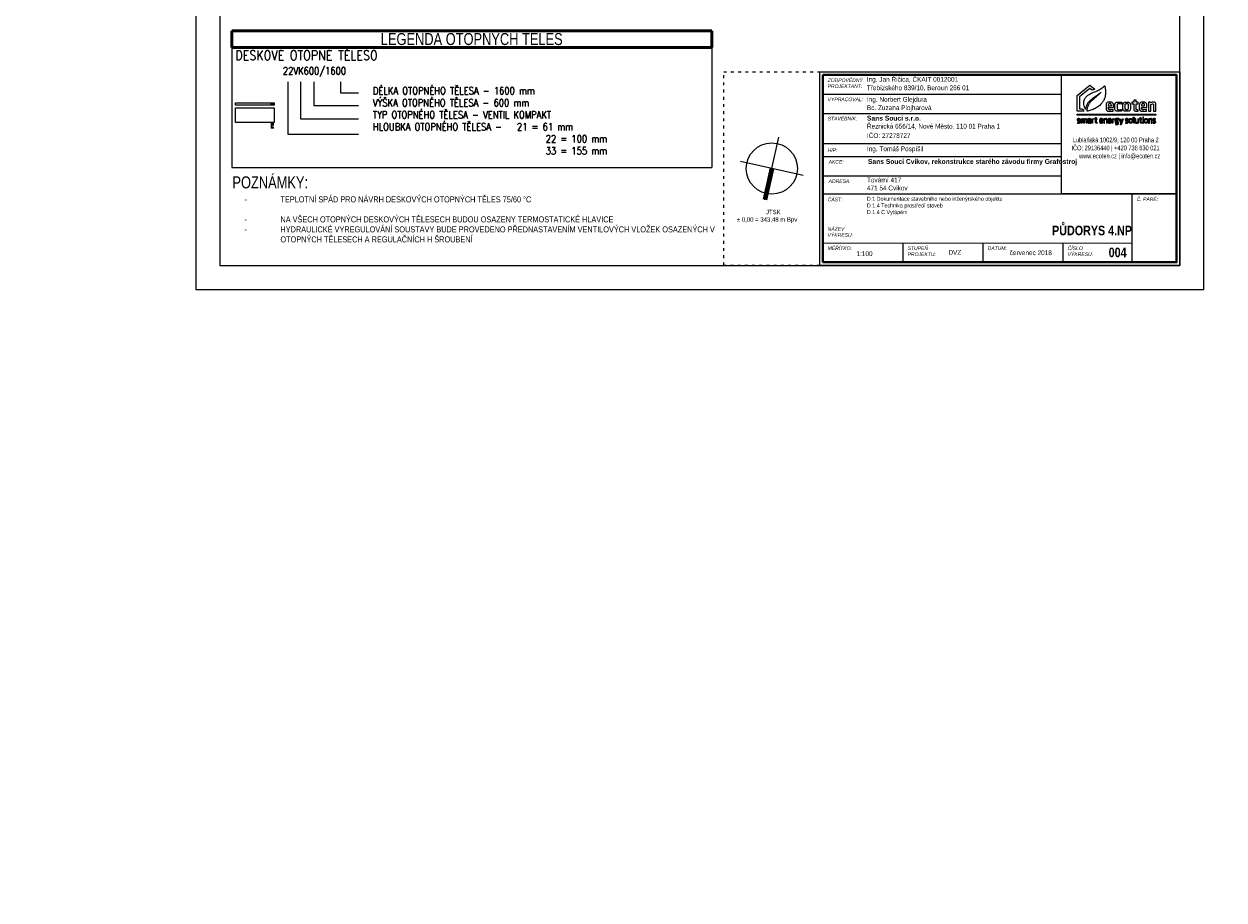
# Model space of a CAD drawing. Header units: millimetres. Extents: x 852228 to 2308442, y -221817 to -112108.
# Tile 15 of 24: x 1216074 to 1266070, y -221817 to -185324. Entities that reach past the tile are written whole.
import ezdxf

# ---------------------------------------------------------------- set-up
doc = ezdxf.new("R2010")
doc.units = ezdxf.units.MM
doc.header["$LTSCALE"] = 10
doc.linetypes.add('ACAD_ISO03W100', pattern=[30, 12, -18])
doc.linetypes.add('DASHED', pattern=[19.05, 12.7, -6.35])
for name, color, linetype, lineweight in [('_UT_popis', 7, 'Continuous', 15), ('_UT_telesa', 40, 'Continuous', 15), ('AA_FORMÁTY TISK', 7, 'Continuous', 15), ('AA_ROZPISKY', 7, 'Continuous', 15), ('AA_STUPEŇ DVZ', 4, 'Continuous', 15), ('AA_VÝKRES - BOURÁNÍ', 3, 'Continuous', 15), ('Kóty_obecně', 7, 'Continuous', 25), ('T-p_privodni', 1, 'Continuous', 35), ('T-p_zpetne', 5, 'DASHED', 35)]:
    doc.layers.add(name, color=color, linetype=linetype, lineweight=lineweight)
doc.layers.add('AA_FORMÁTY NETISK', color=40, linetype='Continuous', plot=False)
doc.styles.add('Popis', font='simplex.shx', dxfattribs={"width": 0.85, "height": 150})
doc.styles.get("Standard").update_dxf_attribs({"font": 'ic-simplex.shx', "width": 0.8})

# ---------------------------------------------------------------- blocks, each defined once
blk = doc.blocks.new('ecoten_logo_obrys')
at = {"lineweight": 5}
for points in [[(750, 1940), (899, 1620), (0, 1620), (0, 3760), (1740, 5160), (2420, 4610), (2057, 4478), (1740, 4740), (320, 3600), (320, 1940), (750, 1940)], [(3740, 5090), (3760, 5040), (3780, 4980), (3790, 4930), (3810, 4860), (3820, 4800), (3830, 4750), (3840, 4700), (3850, 4650), (3860, 4600), (3860, 4560), (3870, 4480), (3870, 4440), (3880, 4360), (3880, 4230), (3880, 4100), (3880, 4050), (3871, 3920), (3849, 3780), (3819, 3640), (3769, 3440), (3750, 3380), (3709, 3280), (3669, 3190), (3630, 3110), (3600, 3050), (3530, 2930), (3480, 2850), (3440, 2790), (3370, 2700), (3291, 2609), (3210, 2520), (3089, 2411), (2969, 2311), (2890, 2250), (2820, 2200), (2710, 2131), (2610, 2071), (2480, 1999), (2420, 1970), (2320, 1921), (2200, 1870), (2100, 1830), (2000, 1789), (1850, 1740), (1720, 1701), (1600, 1671), (1480, 1641), (1390, 1620), (1360, 1620), (1360, 1670), (1370, 1810), (1400, 2000), (1430, 2130), (1481, 2320), (1531, 2450), (1580, 2560), (1630, 2640), (1680, 2720), (1730, 2780), (1819, 2890), (1891, 2969), (1981, 3059), (2151, 3219), (2271, 3319), (2350, 3390), (2521, 3519), (2641, 3619), (2749, 3711), (2840, 3790), (2920, 3870), (3000, 3939), (3121, 4059), (3270, 4220), (3170, 4130), (3081, 4049), (2970, 3960), (2840, 3850), (2720, 3760), (2560, 3640), (2450, 3560), (2331, 3479), (2160, 3360), (2070, 3290), (1990, 3229), (1850, 3120), (1740, 3020), (1660, 2940), (1550, 2830), (1479, 2740), (1420, 2650), (1360, 2560), (1310, 2470), (1270, 2370), (1221, 2250), (1191, 2150), (1150, 2000), (1130, 1910), (1120, 1870), (1100, 1930), (1070, 2000), (1009, 2160), (979, 2270), (950, 2370), (920, 2540), (910, 2690), (910, 2830), (929, 2940), (959, 3080), (1010, 3220), (1059, 3330), (1131, 3450), (1180, 3520), (1241, 3590), (1331, 3679), (1461, 3789), (1549, 3861), (1640, 3920), (1761, 3989), (1900, 4060), (2030, 4121), (2140, 4170), (2240, 4210), (2410, 4269), (2550, 4320), (2730, 4400), (2890, 4481), (3030, 4559), (3130, 4619), (3220, 4671), (3290, 4720), (3380, 4780), (3440, 4830), (3560, 4920), (3650, 5000), (3740, 5090)], [(4260, 2140), (4980, 2140), (4980, 2240), (4971, 2420), (4961, 2530), (4931, 2650), (4891, 2720), (4850, 2770), (4770, 2820), (4700, 2840), (4640, 2850), (4580, 2860), (4510, 2860), (4340, 2860), (4260, 2851), (4190, 2830), (4110, 2800), (4060, 2760), (4020, 2720), (4000, 2680), (3980, 2630), (3961, 2540), (3950, 2470), (3950, 2420), (3950, 2340), (3950, 2120), (3950, 2030), (3960, 1970), (3979, 1850), (3990, 1810), (4010, 1770), (4040, 1720), (4070, 1690), (4120, 1650), (4170, 1630), (4230, 1610), (4300, 1600), (4560, 1600), (4680, 1611), (4820, 1631), (4910, 1640), (4910, 1840), (4590, 1812), (4440, 1809), (4390, 1820), (4360, 1830), (4330, 1850), (4310, 1870), (4300, 1890), (4290, 1910), (4280, 1940), (4260, 2020), (4260, 2140)], [(4260, 2350), (4680, 2350), (4680, 2400), (4670, 2480), (4660, 2550), (4640, 2590), (4610, 2620), (4590, 2630), (4570, 2640), (4540, 2650), (4400, 2650), (4370, 2640), (4330, 2620), (4310, 2600), (4290, 2580), (4280, 2550), (4270, 2510), (4260, 2440), (4260, 2350)], [(6090, 2820), (6090, 2600), (5910, 2619), (5780, 2630), (5590, 2630), (5540, 2620), (5500, 2590), (5480, 2560), (5460, 2480), (5450, 2410), (5450, 2040), (5460, 1980), (5480, 1930), (5500, 1890), (5530, 1860), (5570, 1840), (5610, 1830), (5670, 1820), (5850, 1820), (5970, 1830), (6100, 1839), (6100, 1650), (6010, 1629), (5880, 1611), (5760, 1600), (5490, 1600), (5410, 1610), (5350, 1630), (5290, 1660), (5260, 1680), (5220, 1720), (5190, 1770), (5160, 1840), (5139, 1930), (5130, 2070), (5130, 2100), (5130, 2410), (5140, 2480), (5160, 2610), (5180, 2660), (5200, 2700), (5230, 2750), (5260, 2780), (5310, 2810), (5360, 2830), (5400, 2840), (5460, 2850), (5550, 2861), (5660, 2861), (5810, 2850), (5950, 2840), (6040, 2829), (6090, 2820)], [(6240, 2060), (6240, 2410), (6250, 2520), (6270, 2610), (6290, 2660), (6310, 2700), (6340, 2740), (6380, 2780), (6430, 2810), (6500, 2830), (6600, 2849), (6940, 2849), (7010, 2840), (7070, 2820), (7120, 2800), (7150, 2780), (7200, 2730), (7230, 2690), (7250, 2650), (7270, 2580), (7280, 2530), (7290, 2480), (7301, 2320), (7301, 2140), (7291, 1990), (7280, 1900), (7260, 1830), (7240, 1780), (7210, 1730), (7180, 1700), (7150, 1670), (7090, 1640), (7030, 1620), (6980, 1610), (6910, 1600), (6630, 1600), (6550, 1610), (6480, 1630), (6430, 1650), (6390, 1670), (6330, 1720), (6300, 1780), (6280, 1830), (6270, 1870), (6260, 1910), (6250, 1980), (6240, 2060)], [(6710, 2660), (6820, 2660), (6860, 2650), (6910, 2630), (6940, 2600), (6960, 2560), (6970, 2520), (6980, 2470), (6990, 2360), (6990, 2090), (6981, 1990), (6970, 1940), (6950, 1880), (6930, 1850), (6900, 1830), (6860, 1810), (6820, 1800), (6720, 1800), (6680, 1810), (6640, 1830), (6610, 1850), (6590, 1870), (6570, 1910), (6560, 2000), (6551, 2130), (6551, 2330), (6560, 2460), (6570, 2530), (6580, 2570), (6600, 2600), (6620, 2620), (6650, 2640), (6670, 2650), (6710, 2660)], [(8810, 2140), (9530, 2140), (9530, 2240), (9521, 2420), (9511, 2530), (9481, 2650), (9441, 2720), (9400, 2770), (9320, 2820), (9250, 2840), (9190, 2850), (9130, 2860), (9060, 2860), (8890, 2860), (8810, 2851), (8740, 2830), (8660, 2800), (8610, 2760), (8570, 2720), (8550, 2680), (8530, 2630), (8511, 2540), (8500, 2470), (8500, 2420), (8500, 2340), (8500, 2120), (8500, 2030), (8510, 1970), (8529, 1850), (8540, 1810), (8560, 1770), (8590, 1720), (8620, 1690), (8670, 1650), (8720, 1630), (8780, 1610), (8850, 1600), (9110, 1600), (9230, 1611), (9370, 1631), (9460, 1640), (9460, 1840), (9140, 1812), (8990, 1809), (8940, 1820), (8910, 1830), (8880, 1850), (8860, 1870), (8850, 1890), (8840, 1910), (8830, 1940), (8810, 2020), (8810, 2140)], [(8810, 2350), (9230, 2350), (9230, 2400), (9220, 2480), (9210, 2550), (9190, 2590), (9160, 2620), (9140, 2630), (9120, 2640), (9090, 2650), (8950, 2650), (8920, 2640), (8880, 2620), (8860, 2600), (8840, 2580), (8830, 2550), (8820, 2510), (8810, 2440), (8810, 2350)], [(9740, 1620), (10060, 1620), (10060, 2540), (10210, 2589), (10320, 2610), (10370, 2610), (10410, 2600), (10430, 2580), (10440, 2560), (10440, 2550), (10440, 1620), (10764, 1620), (10764, 2590), (10740, 2680), (10710, 2740), (10660, 2790), (10610, 2820), (10560, 2840), (10520, 2850), (10320, 2850), (10240, 2830), (10160, 2800), (10040, 2750), (10030, 2770), (10020, 2800), (10010, 2830), (9740, 2830), (9740, 1620)], [(0, 1220), (10764, 1220), (10764, 1070), (0, 1070), (0, 1220)], [(30, 0), (290, 0), (320, 10), (340, 20), (360, 30), (390, 60), (400, 80), (410, 100), (410, 110), (410, 200), (400, 230), (380, 260), (360, 280), (330, 300), (270, 330), (220, 350), (170, 370), (140, 390), (120, 400), (100, 430), (100, 480), (110, 500), (140, 520), (240, 520), (350, 510), (380, 510), (380, 590), (280, 601), (140, 601), (90, 590), (70, 580), (50, 570), (40, 560), (20, 540), (10, 520), (0, 490), (0, 410), (10, 380), (20, 360), (40, 330), (70, 310), (100, 290), (150, 270), (220, 240), (260, 220), (290, 200), (300, 190), (310, 170), (310, 120), (300, 100), (280, 90), (250, 80), (110, 80), (30, 90), (30, 0)], [(520, 0), (520, 590), (600, 590), (610, 550), (660, 570), (720, 590), (800, 600), (850, 600), (900, 590), (930, 570), (940, 560), (1020, 580), (1070, 590), (1140, 600), (1200, 600), (1250, 590), (1280, 570), (1300, 540), (1310, 510), (1310, 0), (1220, 0), (1220, 470), (1210, 490), (1180, 510), (1120, 510), (1020, 491), (970, 480), (960, 470), (960, 0), (870, 0), (870, 480), (860, 500), (840, 510), (770, 510), (620, 470), (620, 0), (520, 0)], [(1450, 580), (1470, 500), (1610, 520), (1700, 520), (1730, 510), (1750, 500), (1760, 480), (1770, 460), (1770, 330), (1560, 330), (1530, 330), (1500, 320), (1480, 310), (1450, 290), (1430, 260), (1420, 230), (1420, 120), (1430, 80), (1440, 60), (1460, 30), (1480, 10), (1510, 0), (1540, -10), (1600, -10), (1650, 0), (1690, 10), (1760, 39), (1770, 40), (1780, 0), (1860, 0), (1860, 500), (1850, 530), (1840, 560), (1810, 580), (1790, 590), (1750, 600), (1580, 600), (1450, 580)], [(1770, 260), (1770, 130), (1620, 81), (1570, 80), (1540, 90), (1520, 120), (1510, 150), (1510, 210), (1540, 240), (1580, 260), (1770, 270), (1770, 260)], [(1990, 0), (1990, 590), (2080, 590), (2080, 550), (2130, 570), (2200, 590), (2260, 600), (2280, 600), (2280, 520), (2230, 510), (2160, 490), (2090, 470), (2080, 460), (2080, 0), (1990, 0)], [(2350, 510), (2350, 590), (2490, 590), (2490, 740), (2590, 740), (2590, 590), (2720, 590), (2720, 510), (2590, 510), (2590, 140), (2600, 100), (2620, 80), (2640, 70), (2740, 70), (2740, 0), (2680, -10), (2630, -10), (2580, 0), (2550, 10), (2510, 50), (2490, 120), (2490, 510), (2350, 510)], [(3160, 260), (3530, 260), (3530, 420), (3509, 510), (3490, 540), (3460, 570), (3390, 600), (3210, 600), (3170, 590), (3130, 570), (3100, 540), (3080, 490), (3070, 440), (3070, 160), (3090, 80), (3110, 40), (3150, 10), (3180, 0), (3240, -10), (3330, -10), (3500, 10), (3500, 80), (3400, 69), (3280, 69), (3220, 80), (3190, 100), (3170, 140), (3160, 180), (3160, 260)], [(3160, 340), (3160, 410), (3170, 460), (3190, 500), (3230, 520), (3270, 530), (3340, 530), (3390, 510), (3410, 490), (3430, 450), (3440, 420), (3440, 340), (3160, 340)], [(3640, 590), (3640, 0), (3740, 0), (3740, 470), (3840, 501), (3890, 510), (3960, 510), (3980, 500), (3990, 470), (3990, 0), (4090, 0), (4090, 500), (4070, 550), (4040, 580), (3990, 600), (3920, 600), (3850, 590), (3780, 570), (3730, 550), (3720, 590), (3640, 590)], [(4300, 260), (4670, 260), (4670, 420), (4649, 510), (4630, 540), (4600, 570), (4530, 600), (4350, 600), (4310, 590), (4270, 570), (4240, 540), (4220, 490), (4210, 440), (4210, 160), (4230, 80), (4250, 40), (4290, 10), (4320, 0), (4380, -10), (4470, -10), (4640, 10), (4640, 80), (4540, 69), (4420, 69), (4360, 80), (4330, 100), (4310, 140), (4300, 180), (4300, 260)], [(4300, 340), (4300, 410), (4310, 460), (4330, 500), (4370, 520), (4410, 530), (4480, 530), (4530, 510), (4550, 490), (4570, 450), (4580, 420), (4580, 340), (4300, 340)], [(4780, 0), (4780, 590), (4870, 590), (4870, 550), (4920, 570), (4990, 590), (5050, 600), (5070, 600), (5070, 520), (5020, 510), (4950, 490), (4880, 470), (4870, 460), (4870, 0), (4780, 0)], [(5670, 600), (5320, 600), (5260, 590), (5210, 570), (5180, 540), (5160, 510), (5150, 470), (5150, 330), (5170, 280), (5190, 260), (5210, 240), (5190, 220), (5190, 130), (5210, 90), (5240, 60), (5280, 50), (5490, 50), (5540, 30), (5570, -10), (5570, -30), (5570, -70), (5560, -90), (5540, -110), (5500, -130), (5330, -130), (5220, -121), (5220, -210), (5350, -219), (5500, -219), (5570, -200), (5620, -170), (5650, -130), (5670, -80), (5670, 20), (5650, 70), (5620, 100), (5570, 120), (5530, 130), (5320, 130), (5290, 140), (5280, 160), (5280, 200), (5300, 210), (5510, 210), (5570, 240), (5590, 260), (5610, 290), (5620, 340), (5620, 480), (5610, 520), (5680, 530), (5680, 600), (5670, 600)], [(5320, 520), (5470, 520), (5500, 510), (5520, 490), (5530, 460), (5530, 370), (5520, 330), (5490, 300), (5450, 290), (5320, 290), (5290, 300), (5270, 310), (5250, 330), (5240, 370), (5240, 460), (5260, 490), (5280, 510), (5320, 520)], [(5750, 590), (5860, 590), (6016, 109), (6172, 589), (6280, 589), (5998, -230), (5910, -230), (5980, 0), (5950, 0), (5750, 590)], [(6610, 0), (6870, 0), (6900, 10), (6920, 20), (6940, 30), (6970, 60), (6980, 80), (6990, 100), (6990, 110), (6990, 200), (6980, 230), (6960, 260), (6940, 280), (6910, 300), (6850, 330), (6800, 350), (6750, 370), (6720, 390), (6700, 400), (6680, 430), (6680, 480), (6690, 500), (6720, 520), (6820, 520), (6930, 510), (6960, 510), (6960, 590), (6860, 601), (6720, 601), (6670, 590), (6650, 580), (6630, 570), (6620, 560), (6600, 540), (6590, 520), (6580, 490), (6580, 410), (6590, 380), (6600, 360), (6620, 330), (6650, 310), (6680, 290), (6730, 270), (6800, 240), (6840, 220), (6870, 200), (6880, 190), (6890, 170), (6890, 120), (6880, 100), (6860, 90), (6830, 80), (6690, 80), (6610, 90), (6610, 0)], [(7090, 170), (7090, 420), (7110, 500), (7130, 540), (7160, 570), (7200, 590), (7260, 600), (7400, 600), (7450, 590), (7500, 570), (7530, 540), (7550, 500), (7560, 440), (7569, 370), (7569, 200), (7560, 130), (7540, 80), (7530, 60), (7490, 20), (7450, 0), (7370, -10), (7280, -10), (7210, 0), (7170, 20), (7140, 40), (7110, 90), (7090, 170)], [(7190, 200), (7190, 390), (7200, 450), (7210, 490), (7230, 510), (7280, 530), (7380, 530), (7420, 510), (7450, 480), (7460, 440), (7470, 380), (7470, 210), (7470, 170), (7450, 110), (7420, 90), (7380, 70), (7270, 70), (7240, 80), (7220, 100), (7200, 130), (7190, 200)], [(7850, -10), (7770, -10), (7730, 10), (7700, 50), (7690, 80), (7680, 130), (7680, 810), (7790, 810), (7790, 100), (7800, 70), (7820, 60), (7850, 60), (7850, -10)], [(8387, 1), (8387, 591), (8287, 591), (8287, 121), (8187, 90), (8137, 81), (8067, 81), (8047, 91), (8037, 121), (8037, 591), (7937, 591), (7937, 91), (7957, 41), (7987, 11), (8037, -9), (8107, -9), (8177, 1), (8247, 21), (8297, 41), (8307, 1), (8387, 1)], [(8480, 510), (8480, 590), (8620, 590), (8620, 740), (8720, 740), (8720, 590), (8850, 590), (8850, 510), (8720, 510), (8720, 140), (8730, 100), (8750, 80), (8770, 70), (8870, 70), (8870, 0), (8810, -10), (8760, -10), (8710, 0), (8680, 10), (8640, 50), (8620, 120), (8620, 510), (8480, 510)], [(8960, 710), (8980, 680), (9050, 680), (9070, 710), (9070, 770), (9050, 790), (8980, 790), (8960, 770), (8960, 710)], [(8970, 590), (8970, 0), (9060, 0), (9060, 590), (8970, 590)], [(9175, 170), (9175, 420), (9195, 500), (9215, 540), (9245, 570), (9285, 590), (9345, 600), (9485, 600), (9535, 590), (9585, 570), (9615, 540), (9635, 500), (9645, 440), (9654, 370), (9654, 200), (9645, 130), (9625, 80), (9615, 60), (9575, 20), (9535, 0), (9455, -10), (9365, -10), (9295, 0), (9255, 20), (9225, 40), (9195, 90), (9175, 170)], [(9275, 200), (9275, 390), (9285, 450), (9295, 490), (9315, 510), (9365, 530), (9465, 530), (9505, 510), (9535, 480), (9545, 440), (9555, 380), (9555, 210), (9555, 170), (9535, 110), (9505, 90), (9465, 70), (9355, 70), (9325, 80), (9305, 100), (9285, 130), (9275, 200)], [(9770, 590), (9770, 0), (9870, 0), (9870, 470), (9970, 501), (10020, 510), (10090, 510), (10110, 500), (10120, 470), (10120, 0), (10220, 0), (10220, 500), (10200, 550), (10170, 580), (10120, 600), (10050, 600), (9980, 590), (9910, 570), (9860, 550), (9850, 590), (9770, 590)], [(10360, 0), (10620, 0), (10650, 10), (10670, 20), (10690, 30), (10720, 60), (10730, 80), (10740, 100), (10740, 110), (10740, 200), (10730, 230), (10710, 260), (10690, 280), (10660, 300), (10600, 330), (10550, 350), (10500, 370), (10470, 390), (10450, 400), (10430, 430), (10430, 480), (10440, 500), (10470, 520), (10570, 520), (10680, 510), (10710, 510), (10710, 590), (10610, 601), (10470, 601), (10420, 590), (10400, 580), (10380, 570), (10370, 560), (10350, 540), (10340, 520), (10330, 490), (10330, 410), (10340, 380), (10350, 360), (10370, 330), (10400, 310), (10430, 290), (10480, 270), (10550, 240), (10590, 220), (10620, 200), (10630, 190), (10640, 170), (10640, 120), (10630, 100), (10610, 90), (10580, 80), (10440, 80), (10360, 90), (10360, 0)]]:
    blk.add_lwpolyline(points, dxfattribs=at)
blk.add_lwpolyline([(8270, 1800), (8170, 1800), (8120, 1810), (8090, 1830), (8070, 1850), (8050, 1900), (8050, 2620), (8320, 2620), (8320, 2830), (8050, 2830), (8050, 3130), (7730, 3130), (7730, 2830), (7460, 2830), (7460, 2620), (7730, 2620), (7730, 1960), (7740, 1880), (7750, 1830), (7770, 1770), (7790, 1730), (7840, 1680), (7880, 1650), (7920, 1630), (7980, 1610), (8050, 1600), (8230, 1600), (8300, 1610), (8350, 1620), (8350, 1810)], close=True, dxfattribs=at)
blk = doc.blocks.new('*T166')
at = {"layer": 'Kóty_obecně', "color": 6, "linetype": 'ByBlock', "lineweight": 50, "transparency": 16777216}
for p, q in [((0, 0), (20000, 0)), ((0, 0), (0, -700)), ((20000, 0), (20000, -700)), ((0, -700), (20000, -700))]:
    blk.add_line(p, q, dxfattribs=at)
at = {"layer": 'Kóty_obecně', "color": 0, "linetype": 'ByBlock', "lineweight": -2, "transparency": 16777216}
for p, q in [((0, -700), (0, -5700)), ((20000, -700), (20000, -5700)), ((0, -5700), (20000, -5700))]:
    blk.add_line(p, q, dxfattribs=at)
at = {"layer": 'Kóty_obecně', "color": 0, "transparency": 16777216, "insert": (10000, -350), "char_height": 500, "width": 19997, "attachment_point": 5}
blk.add_mtext('{\\Fc:\\program files\\ab studio\\cadkonplus 2018\\2018\\fonts\\ic-simplex|c238;LEGENDA OTOPNÝCH TĚLES}', dxfattribs=at)
blk = doc.blocks.new('*U138', base_point=(-800, 0))
blk.add_hatch(color=256).paths.add_polyline_path([(765, -50, 1), (725, -50, 1)])
at = {"color": 0, "linetype": 'ByBlock', "lineweight": -2}
for p, q in [((-800, -100), (-800, 0)), ((-800, 0), (800, 0)), ((800, 0), (800, -100)), ((800, -100), (-800, -100))]:
    blk.add_line(p, q, dxfattribs=at)
at = {"color": 0, "lineweight": -2}
for p, q in [((-760, -100), (-760, -100)), ((-660, -100), (-660, -100)), ((660, -100), (660, -100)), ((760, -100), (760, -100))]:
    blk.add_line(p, q, dxfattribs=at)
blk.add_circle((745, -50), 20)

msp = doc.modelspace()

# ---------------------------------------------------------------- hatches: boundary and pattern name
at = {"layer": '_UT_telesa'}
h = msp.add_hatch(color=256, dxfattribs=at)
h.dxf.hatch_style = 1
h.paths.add_polyline_path([(1226387, -188678, 1), (1226387, -188638, 1)])

# ---------------------------------------------------------------- linework, layer by layer
at = {"layer": '_UT_popis'}
for points in [[(1227072, -187733), (1227072, -189907), (1230015, -189907)], [(1227596, -187733), (1227596, -189275), (1230015, -189275)], [(1228156, -187733), (1228156, -188725), (1230015, -188725)], [(1230015, -188202), (1229275, -188202), (1229275, -187733)]]:
    msp.add_lwpolyline(points, dxfattribs=at)
at = {"layer": '_UT_telesa'}
msp.add_lwpolyline([(1226492, -188822), (1226492, -189422), (1224892, -189422), (1224892, -188822)], close=True, dxfattribs=at)
msp.add_circle((1226387, -188658), 20, dxfattribs=at)
at = {"layer": 'AA_FORMÁTY NETISK'}
msp.add_lwpolyline([(1223228, -112281), (1223228, -196381), (1265228, -196381), (1265228, -112281)], close=True, dxfattribs=at)
at = {"layer": 'AA_FORMÁTY TISK'}
msp.add_lwpolyline([(1224228, -113281), (1224228, -195381), (1264228, -195381), (1264228, -113281)], close=True, dxfattribs=at)
at = {"layer": 'AA_ROZPISKY', "lineweight": 20}
for p, q in [((1249363, -188246), (1259296, -188247)), ((1249362, -189046), (1259296, -189047)), ((1249362, -189046), (1259296, -189047)), ((1249362, -190296), (1259296, -190297)), ((1249403, -190850), (1259296, -190851)), ((1249403, -191650), (1259296, -191651)), ((1249362, -192396), (1264095, -192398)), ((1249362, -194446), (1262236, -194448)), ((1252695, -194447), (1252695, -195247)), ((1256029, -194447), (1256029, -195247)), ((1259362, -194447), (1259362, -195247))]:
    msp.add_line(p, q, dxfattribs=at)
at = {"layer": 'AA_ROZPISKY'}
for p, q in [((1246941, -192648), (1247517, -190044)), ((1248531, -191634), (1245927, -191058)), ((1262237, -192398), (1262236, -195248))]:
    msp.add_line(p, q, dxfattribs=at)
at = {"layer": 'AA_ROZPISKY', "lineweight": 80}
msp.add_line((1247229, -191346), (1246941, -192648), dxfattribs=at)
at = {"layer": 'AA_ROZPISKY', "linetype": 'ACAD_ISO03W100', "lineweight": 20}
msp.add_lwpolyline([(1245229, -187313), (1264229, -187314), (1264228, -195381), (1245228, -195379)], close=True, dxfattribs=at)
at = {"layer": 'AA_ROZPISKY', "lineweight": 20}
for points in [[(1249229, -187313), (1264229, -187314), (1264228, -195381), (1249228, -195380)], [(1259296, -187447), (1264096, -187448), (1264095, -192398), (1259295, -192397)]]:
    msp.add_lwpolyline(points, close=True, dxfattribs=at)
at = {"layer": 'AA_ROZPISKY', "lineweight": 40}
msp.add_lwpolyline([(1249363, -187446), (1264096, -187448), (1264095, -195248), (1249362, -195246)], close=True, dxfattribs=at)
at = {"layer": 'AA_ROZPISKY'}
msp.add_circle((1247229, -191346), 1067, dxfattribs=at)
at = {"layer": 'T-p_privodni'}
msp.add_lwpolyline([(1226387, -189422), (1226387, -189672)], dxfattribs=at)
at = {"layer": 'T-p_zpetne'}
msp.add_lwpolyline([(1226437, -189422), (1226437, -189672)], dxfattribs=at)

# ---------------------------------------------------------------- block references
msp.add_blockref('*T166', (1224728, -185605))
at = {"layer": '_UT_telesa'}
msp.add_blockref('*U138', (1224892, -188608), dxfattribs=at)
at = {"layer": 'AA_ROZPISKY', "xscale": 0.3046009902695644, "yscale": 0.3046009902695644, "zscale": 0.3046009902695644, "rotation": 359.994372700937}
msp.add_blockref('ecoten_logo_obrys', (1259953, -189449), dxfattribs=at)

# ---------------------------------------------------------------- texts
at = {"layer": '_UT_popis', "insert": (1230610, -187955), "char_height": 300, "attachment_point": 1, "style": 'Popis'}
msp.add_mtext_dynamic_manual_height_columns('{\\Fsimplex|c238;DÉLKA OTOPNÉHO TĚLESA - 1600 mm\\PVÝŠKA OTOPNÉHO TĚLESA - 600 mm\\PTYP OTOPNÉHO TĚLESA - VENTIL KOMPAKT\\PHLOUBKA OTOPNÉHO TĚLESA - ^I21 = 61 mm\\P^I^I^I^I^I^I22 = 100 mm\\P^I^I^I^I^I^I33 = 155 mm}', width=42985.14, gutter_width=750, heights=[15487], dxfattribs=at)
at = {"layer": '_UT_telesa', "attachment_point": 1, "style": 'Popis'}
for s, width, insert, char_height in [('{\\fsimplex|b0|i0|c238|p2;DESKOVÉ OTOPNÉ TĚLESO}', 8069.95, (1224878, -186426), 400), ('\\fsimplex|b0|i0|c0|p0;\\W0.85;22VK600/1600\\P', 5871.89, (1226859, -187126), 300)]:
    msp.add_mtext_dynamic_manual_height_columns(s, width=width, gutter_width=500, heights=[2626], dxfattribs=dict(at, insert=insert, char_height=char_height))
at = {"layer": 'AA_ROZPISKY', "rotation": 359.9944}
for s, width, insert, char_height, attachment_point in [('{\\fArial|b0|i1|c238|p34;ZODPOVĚDNÝ PROJEKTANT:}', 53.33, (1249557, -187589), 150, 1), ('\\pt4200;{\\Fc:\\program files\\ab studio\\cadkonplus 2018\\2018\\fonts\\ic-simplex|c238;Třebízského 839/10, Beroun 266 01}', 6041.06, (1251189, -187882), 200, 1), ('\\pt4200;Ing. {\\Fc:\\program files\\ab studio\\cadkonplus 2018\\2018\\fonts\\ic-simplex|c238;Jan Řičica, ČKAIT 0012001}', 6041.06, (1251189, -187532), 200, 1), ('{\\fArial|b0|i1|c238|p34;VYPRACOVAL:}', 1241.72, (1249557, -188389), 150, 1), ('\\pt4200;Ing. {\\Fc:\\program files\\ab studio\\cadkonplus 2018\\2018\\fonts\\ic-simplex|c238;Norbert Glejdura}', 4227.73, (1251194, -188366), 200, 1), ('\\pt4200;{\\Fc:\\program files\\ab studio\\cadkonplus 2018\\2018\\fonts\\ic-simplex|c238;Bc. Zuzana Plojharová}', 4227.73, (1251194, -188712), 200, 1), ('{\\fArial|b0|i1|c238|p34;STAVEBNÍK:}', 1241.72, (1249557, -189189), 150, 1), ('\\pt4200;{\\fArial|b1|i0|c238|p34;Sans Souci s.r.o.\\P}Řeznická 656/14, Nové Město, 110 01 Praha 1', 8102.13, (1251194, -189148), 200, 1), ('\\pt4200;IČO: 27278727', 6355.46, (1251194, -189873), 200, 1), ('\\pi473.33333;{\\W0.7;Lublaňská 1002/9, 120 00 Praha 2\\P\\pi420,t2420,2620;IČO: 29136440 | +420 736 630 021\\P\\pi736.66667,t2736.66667,4936.66667;www.ecoten.cz | info@ecoten.cz\\H1.2619x; }', 4800, (1092334, -190054), 200, 1), ('\\pi473.33333;{\\W0.7;Lublaňská 1002/9, 120 00 Praha 2\\P\\pi420,t2420,2620;IČO: 29136440 | +420 736 630 021\\P\\pi736.66667,t2736.66667,4936.66667;www.ecoten.cz | info@ecoten.cz\\H1.2619x; }', 4800, (1175312, -190054), 200, 1), ('\\pt4200;Ing. Tomáš Pospíšil', 3020.53, (1251193, -190423), 200, 1), ('\\pi473.33333;{\\W0.7;Lublaňská 1002/9, 120 00 Praha 2\\P\\pi420,t2420,2620;IČO: 29136440 | +420 736 630 021\\P\\pi736.66667,t2736.66667,4936.66667;www.ecoten.cz | info@ecoten.cz\\H1.2619x; }', 4800, (1259296, -190054), 200, 1), ('{\\fArial|b0|i1|c238|p34;HIP:}', 1241.72, (1249557, -190503), 150, 1), ('\\pt4200;{\\fArial|b1|i0|c238|p34;Sans Souci Cvikov, rekonstrukce starého závodu firmy Grafostroj}', 7735.47, (1251235, -190951), 200, 1), ('{\\fArial|b0|i1|c238|p34;AKCE:}', 1241.72, (1249598, -190996), 150, 1), ('{\\fArial|b0|i1|c238|p34;ADRESA:}', 1241.72, (1249598, -191796), 150, 1), ('\\pt4200;Tovární 417 \\P471 54 Cvikov', 6355.46, (1251194, -191723), 200, 1), ('\\pi1758.22222,t5678.22222;JTSK\\P\\pi545.77778,t4465.77778;± 0,00 = 343,48 m Bpv', 4000, (985078, -192789), 186.67, 1), ('{\\fArial|b0|i1|c238|p34;ČÁST: }', 565.93, (1249557, -192559), 150, 1), ('{\\H0.83333x;D.1 Dokumentace stavebního nebo inženýrského objektu\\PD.1.4 Technika prostředí staveb\\PD.1.4.\\Fc:\\program files\\ab studio\\cadkonplus 2018\\2018\\fonts\\ic-simplex|c238;C\\Fc:\\program files\\ab studio\\cadkonplus 2018\\2018\\fonts\\ic-simplex|c0; \\Fc:\\program files\\ab studio\\cadkonplus 2018\\2018\\fonts\\ic-simplex|c238;Vytápění}', 9345.46, (1251193, -192523), 200, 1), ('{\\fArial|b0|i1|c238|p34;Č. PARÉ:}', 1241.72, (1262431, -192544), 150, 1), ('\\pi1758.22222,t5678.22222;JTSK\\P\\pi545.77778,t4465.77778;± 0,00 = 343,48 m Bpv', 4000, (1078267, -193063), 186.67, 1), ('\\pi1758.22222,t5678.22222;JTSK\\P\\pi545.77778,t4465.77778;± 0,00 = 343,48 m Bpv', 4000, (1161245, -193063), 186.67, 1), ('\\pi1758.22222,t5678.22222;JTSK\\P\\pi545.77778,t4465.77778;± 0,00 = 343,48 m Bpv', 4000, (1245229, -193063), 186.67, 1), ('{\\fArial|b0|i1|c238|p34;NÁZEV\\PVÝKRESU:}', 345.93, (1249557, -193789), 150, 1), ('{\\fArial|b0|i1|c238|p34;MĚŘÍTKO:}', 1241.72, (1249557, -194589), 150, 1), ('\\pt4200;1:100', 1301.35, (1250758, -194791), 200, 1), ('{\\fArial|b0|i1|c238|p34;STUPEŇ\\PPROJEKTU:}', 399.27, (1252890, -194589), 150, 1), ('{\\fArial|b0|i1|c238|p34;DATUM:}', 1241.72, (1256223, -194589), 150, 1), ('\\pt4200;červenec 2018', 1955.81, (1258898, -194753), 200, 3), ('{\\fArial|b0|i1|c238|p34;ČÍSLO\\PVÝKRESU:}', 405.93, (1259557, -194590), 150, 1)]:
    msp.add_mtext_dynamic_manual_height_columns(s, width=width, gutter_width=150, heights=[0], dxfattribs=dict(at, insert=insert, char_height=char_height, attachment_point=attachment_point))
at = {"layer": 'AA_STUPEŇ DVZ', "insert": (1254589, -194737), "char_height": 200, "attachment_point": 1, "rotation": 359.9944}
msp.add_mtext_dynamic_manual_height_columns('DVZ', width=1390.58, gutter_width=150, heights=[0], dxfattribs=at)
at = {"layer": 'AA_VÝKRES - BOURÁNÍ', "char_height": 400, "attachment_point": 3, "rotation": 359.9944}
for s, width, insert in [('\\pt8400;{\\fArial|b1|i0|c0|p34;PŮDORYS \\fArial|b1|i0|c238|p34;4.\\fArial|b1|i0|c0|p34;NP}', 11060.2, (1262237, -193726)), ('\\pt8400;{\\fArial|b1|i0|c238|p34;004}', 1301.35, (1262011, -194640))]:
    msp.add_mtext_dynamic_manual_height_columns(s, width=width, gutter_width=150, heights=[0], dxfattribs=dict(at, insert=insert))
at = {"layer": 'Kóty_obecně', "char_height": 500, "attachment_point": 1}
for s, insert in [('\\A1;POZNÁMKY:\\P\\pi-1500,l2000,t2000;{\\Fc:\\program files\\ab studio\\cadkonplus 2018\\2018\\fonts\\ic-simplex|c238;\\H0.5x;-^ITEPLOTNÍ SPÁD PRO NÁVRH DESKOVÝCH A TRUBKOVÝCH OTOPNÝCH TĚLES 75/60 °C\\P-^ITEPLOTNÍ SPÁD PRO NÁVRH SÁLAVÝCH PANELŮ 75/60 °C\\P-^ITEPLOTNÍ SPÁD PRO NÁVRH TEPLOVZDUŠNÝCH JEDNOTEK 60/40 °C\\P-^ITEPLOTNÍ SPÁD PRO NÁVRH VZDUCHOTECHNICKÝCH JEDNOTEK 70/50 °C\\P-^ITEPLOTNÍ SPÁD PRO NÁVRH AKUMULAČNÍHO OHŘÍVAČE VODY 80/60 °C\\P-^ITEPLOTNÍ SPÁD VĚTVE DO ROZDĚLOVAČE/SBĚRAČE 2 80/65 °C\\P\\pi0,l0,tz;\\P\\pi-1500,l2000,t2000;-^INA VŠECH OTOPNÝCH DESKOVÝCH A TRUBKOVÝCH OTOPNÝCH TĚLESECH BUDOU OSAZENY TERMOSTATICKÉ HLAVICE\\P-^INA NEJNIŽŠÍ MÍSTA OTOPNÉ SOUSTAVY JE NUTNÉ OSADIT VYPOUŠTĚCÍ VENTILY\\P-^IHYDRAULICKÉ VYREGULOVÁNÍ SOUSTAVY BUDE PROVEDENO PŘEDNASTAVENÍM VENTILOVÝCH VLOŽEK OSAZENÝCH V OTOPNÝCH TĚLESECH, REGULAČNÍCH H ŠROUBENÍ A REGULAČNÍCH VENTILŮ}', (985264, -178601)), ('\\A1;POZNÁMKY:\\P\\pi-1500,l2000,t2000;{\\Fc:\\program files\\ab studio\\cadkonplus 2018\\2018\\fonts\\ic-simplex|c238;\\H0.5x;-^ITEPLOTNÍ SPÁD PRO NÁVRH DESKOVÝCH OTOPNÝCH TĚLES A KONVEKTORŮ 75/60 °C\\P\\pi0,l0,tz;\\P\\pi-1500,l2000,t2000;-^INA VŠECH OTOPNÝCH DESKOVÝCH OTOPNÝCH TĚLESECH A KONVEKTORECH BUDOU OSAZENY TERMOSTATICKÉ HLAVICE\\P-^IHYDRAULICKÉ VYREGULOVÁNÍ SOUSTAVY BUDE PROVEDENO PŘEDNASTAVENÍM VENTILOVÝCH VLOŽEK OSAZENÝCH V OTOPNÝCH TĚLESECH A KONVEKTORECH A PŘEDNASTAVENÍM REGULAČNÍCH H ŠROUBENÍ}', (1140783, -191175)), ('\\A1;POZNÁMKY:\\P\\pi-1500,l2000,t2000;{\\Fc:\\program files\\ab studio\\cadkonplus 2018\\2018\\fonts\\ic-simplex|c238;\\H0.5x;-^ITEPLOTNÍ SPÁD PRO NÁVRH DESKOVÝCH OTOPNÝCH TĚLES 75/60 °C\\P\\pi0,l0,tz;\\P\\pi-1500,l2000,t2000;-^INA VŠECH OTOPNÝCH DESKOVÝCH OTOPNÝCH TĚLESECH BUDOU OSAZENY TERMOSTATICKÉ HLAVICE\\P-^IHYDRAULICKÉ VYREGULOVÁNÍ SOUSTAVY BUDE PROVEDENO PŘEDNASTAVENÍM VENTILOVÝCH VLOŽEK OSAZENÝCH V OTOPNÝCH TĚLESECH A REGULAČNÍCH H ŠROUBENÍ}', (1057815, -191653)), ('\\A1;POZNÁMKY:\\P\\pi-1500,l2000,t2000;{\\Fc:\\program files\\ab studio\\cadkonplus 2018\\2018\\fonts\\ic-simplex|c238;\\H0.5x;-^ITEPLOTNÍ SPÁD PRO NÁVRH DESKOVÝCH OTOPNÝCH TĚLES 75/60 °C\\P\\pi0,l0,tz;\\P\\pi-1500,l2000,t2000;-^INA VŠECH OTOPNÝCH DESKOVÝCH TĚLESECH BUDOU OSAZENY TERMOSTATICKÉ HLAVICE\\P-^IHYDRAULICKÉ VYREGULOVÁNÍ SOUSTAVY BUDE PROVEDENO PŘEDNASTAVENÍM VENTILOVÝCH VLOŽEK OSAZENÝCH V OTOPNÝCH TĚLESECH A REGULAČNÍCH H ŠROUBENÍ}', (1224758, -191672))]:
    msp.add_mtext_dynamic_manual_height_columns(s, width=18227.05, gutter_width=500, heights=[0], dxfattribs=dict(at, insert=insert))

doc.saveas('drawing.dxf')
